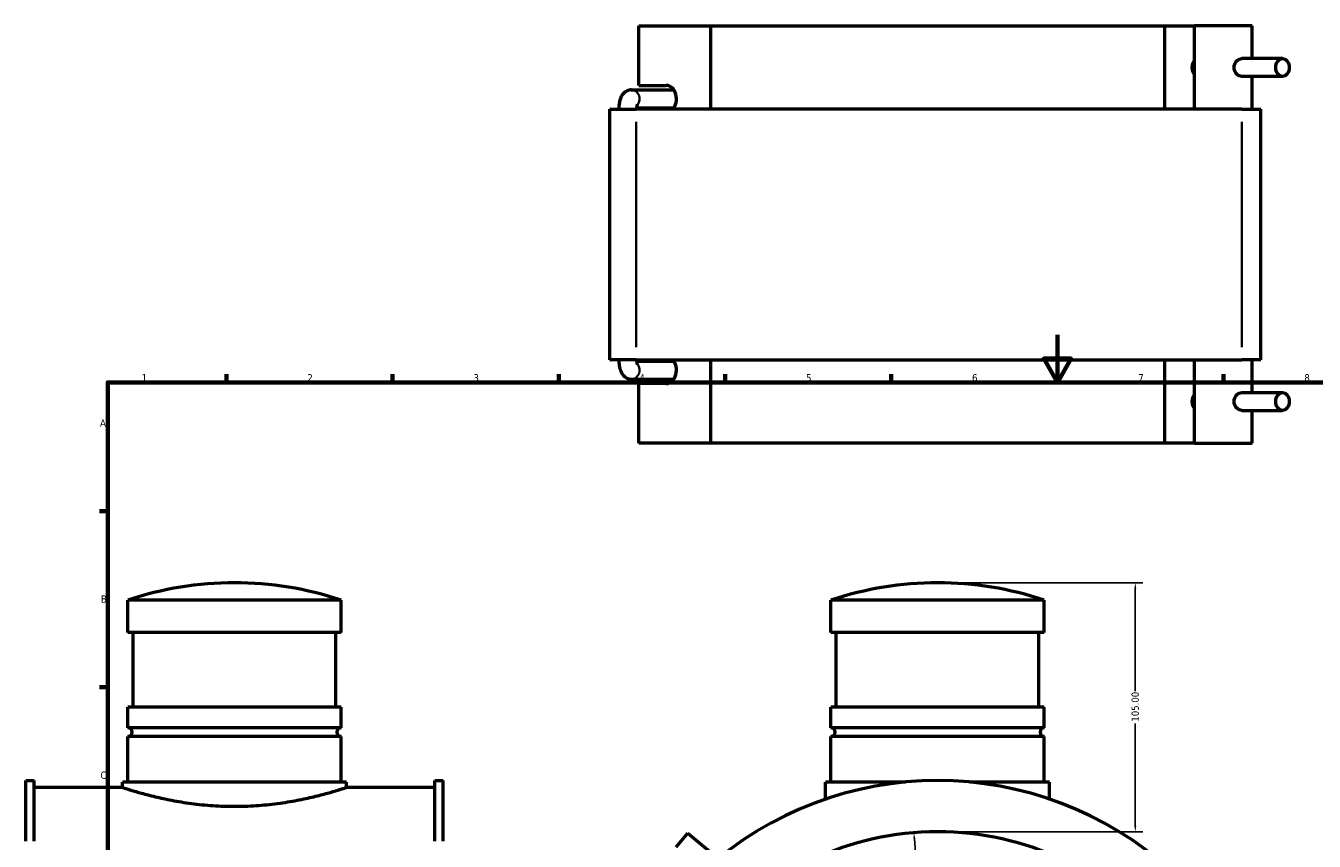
# Model space of a CAD drawing. Header units: millimetres. Extents: x -15 to 1036, y -66 to 873.
# Tile 2 of 4: x -15 to 529, y 381 to 724. Entities that reach past the tile are written whole.
import ezdxf

# ---------------------------------------------------------------- set-up
doc = ezdxf.new("R2010")
doc.units = ezdxf.units.MM
for name, color, linetype, lineweight in [('Border (ANSI)', 7, 'Continuous', 70), ('Dimension (ANSI)', 7, 'Continuous', 25), ('Visible (ANSI)', 7, 'Continuous', 50), ('Visible Narrow (ANSI)', 7, 'Continuous', 35)]:
    doc.layers.add(name, color=color, linetype=linetype, lineweight=lineweight)
doc.styles.add('Note Text (ANSI)', font='tahoma.ttf')
doc.dimstyles.new('Default - mm (ANSI)', dxfattribs={"dimtxt": 3.048, "dimasz": 2.5, "dimexe": 3.175, "dimexo": 1.6002, "dimgap": 0.8, "dimtad": 0, "dimtoh": 1, "dimrnd": 1e-08, "dimzin": 4, "dimdsep": 46, "dimtxsty": 'Note Text (ANSI)', "dimcen": 0.09, "dimdle": 10, "dimclrd": 256, "dimclre": 256, "dimclrt": 256, "dimadec": 1, "dimazin": 1, "dimtfac": 1, "dimtofl": 0, "dimtmove": 0, "dimatfit": 3, "dimfxl": 1, "dimtolj": 1, "dimtzin": 4, "dimlwd": -1, "dimlwe": -1, "dimarcsym": 0})

# ---------------------------------------------------------------- blocks, each defined once
blk = doc.blocks.new('Borders Default Border')
at = {"layer": 'Border (ANSI)'}
for p, q in [((70.08, 574), (70.08, 577.45)), ((140.17, 574), (140.17, 577.45)), ((210.25, 574), (210.25, 577.45)), ((280.33, 574), (280.33, 577.45)), ((350.42, 574), (350.42, 577.45)), ((490.58, 574), (490.58, 577.45)), ((20, 519.75), (16.55, 519.75)), ((20, 445.5), (16.55, 445.5))]:
    blk.add_line(p, q, dxfattribs=at)
at = {"layer": 'Border (ANSI)', "flags": 128}
for points in [[(420.5, 594), (420.5, 574), (414.73, 584), (426.27, 584), (420.5, 574)], [(20, 20), (20, 574), (821, 574), (821, 20), (20, 20)]]:
    blk.add_lwpolyline(points, dxfattribs=at)
at = {"layer": 'Border (ANSI)', "char_height": 3.05, "attachment_point": 7, "style": 'Note Text (ANSI)'}
for s, insert in [('1', (34.35, 574.4)), ('2', (104.2, 574.4)), ('3', (174.26, 574.34)), ('4', (244.23, 574.4)), ('5', (314.48, 574.34)), ('6', (384.49, 574.34)), ('7', (454.6, 574.4)), ('8', (524.63, 574.33)), ('A', (16.78, 555.35)), ('B', (17.15, 481.1)), ('C', (16.95, 406.8))]:
    blk.add_mtext(s, dxfattribs=dict(at, insert=insert))
blk = doc.blocks.new('*D6')
at = {"layer": 'Defpoints', "color": 0, "transparency": 16777216}
for p in [(359.96, 384.08), (379.97, 134.88)]:
    blk.add_point(p, dxfattribs=at)
at = {"layer": 'Dimension (ANSI)', "transparency": 16777216}
for p, q in [((369.78, 261.75), (360.16, 381.58)), ((366.56, 261.75), (369.78, 261.75))]:
    blk.add_line(p, q, dxfattribs=at)
blk.add_solid([(360.57, 381.62), (359.74, 381.55), (359.96, 384.08)], dxfattribs=at)
at = {"layer": 'Dimension (ANSI)', "transparency": 16777216, "insert": (350.08, 263.39), "char_height": 3.048, "attachment_point": 1, "style": 'Note Text (ANSI)'}
blk.add_mtext('\\A1;∅250.00', dxfattribs=at)
blk = doc.blocks.new('*D7')
at = {"layer": 'Defpoints', "color": 0, "transparency": 16777216}
for p in [(369.96, 489.48), (453.33, 489.48), (369.96, 384.48)]:
    blk.add_point(p, dxfattribs=at)
at = {"layer": 'Dimension (ANSI)', "transparency": 16777216}
for p, q in [((371.57, 489.48), (456.51, 489.48)), ((453.33, 486.98), (453.33, 443.82)), ((453.33, 386.98), (453.33, 430.14)), ((371.57, 384.48), (456.51, 384.48))]:
    blk.add_line(p, q, dxfattribs=at)
for points in [[(452.91, 486.98), (453.75, 486.98), (453.33, 489.48)], [(452.91, 386.98), (453.75, 386.98), (453.33, 384.48)]]:
    blk.add_solid(points, dxfattribs=at)
at = {"layer": 'Dimension (ANSI)', "transparency": 16777216, "insert": (451.74, 430.94), "char_height": 3.048, "attachment_point": 1, "rotation": 90, "style": 'Note Text (ANSI)'}
blk.add_mtext('\\A1;105.00', dxfattribs=at)

msp = doc.modelspace()

# ---------------------------------------------------------------- linework, layer by layer
at = {"layer": 'Visible (ANSI)'}
for p, q in [((243.9649, 724.3323), (274.2094, 724.3323)), ((243.9649, 699.1573), (243.9649, 724.3323)), ((274.2094, 724.3323), (274.2094, 689.1323)), ((274.2094, 724.3323), (465.7205, 724.3323)), ((465.7205, 724.3323), (478.322, 724.3323)), ((465.7205, 689.1323), (465.7205, 724.3323)), ((502.5527, 724.3323), (478.322, 724.3323)), ((478.322, 689.1323), (478.322, 724.3323)), ((502.5527, 710.4823), (502.5527, 724.3323)), ((515.4067, 710.4823), (498.225, 710.4823)), ((515.4067, 702.9823), (498.225, 702.9823)), ((502.5527, 689.1323), (502.5527, 702.9823)), ((240.788, 697.2823), (258.7488, 697.2823)), ((243.9649, 699.1573), (255.537, 699.1573)), ((231.8755, 689.1323), (231.7831, 689.1323)), ((231.7831, 583.5323), (231.7831, 689.1323)), ((231.8755, 689.1323), (242.8004, 689.1323)), ((498.2053, 689.1323), (242.8004, 689.1323)), ((243.0566, 689.7823), (258.7488, 689.7823)), ((498.2053, 689.1323), (506.2399, 689.1323)), ((506.3027, 689.1323), (506.2399, 689.1323)), ((506.3027, 583.5323), (506.3027, 689.1323)), ((231.7831, 583.5323), (231.8755, 583.5323)), ((242.8004, 583.5323), (231.8755, 583.5323)), ((242.8004, 583.5323), (498.2053, 583.5323)), ((243.0566, 582.8823), (258.7488, 582.8823)), ((274.2094, 583.5323), (274.2094, 548.3323)), ((465.7205, 548.3323), (465.7205, 583.5323)), ((478.322, 548.3323), (478.322, 583.5323)), ((506.2399, 583.5323), (498.2053, 583.5323)), ((502.5527, 569.6823), (502.5527, 583.5323)), ((506.2399, 583.5323), (506.3027, 583.5323)), ((240.788, 575.3823), (258.7488, 575.3823)), ((255.537, 573.5073), (243.9649, 573.5073)), ((243.9649, 548.3323), (243.9649, 573.5073)), ((498.225, 569.6823), (515.4067, 569.6823)), ((498.225, 562.1823), (515.4067, 562.1823)), ((502.5527, 548.3323), (502.5527, 562.1823)), ((274.2094, 548.3323), (243.9649, 548.3323)), ((465.7205, 548.3323), (274.2094, 548.3323)), ((478.322, 548.3323), (465.7205, 548.3323)), ((478.322, 548.3323), (502.5527, 548.3323)), ((118.4585, 482.1274), (28.4585, 482.1274)), ((28.4585, 468.4774), (28.4585, 482.1274)), ((118.4585, 468.4774), (118.4585, 482.1274)), ((414.9649, 482.1274), (324.9649, 482.1274)), ((324.9649, 468.4774), (324.9649, 482.1274)), ((414.9649, 468.4774), (414.9649, 482.1274)), ((118.4585, 468.4774), (28.4585, 468.4774)), ((30.7085, 436.9774), (30.7085, 468.4774)), ((116.2085, 436.9774), (116.2085, 468.4774)), ((414.9649, 468.4774), (324.9649, 468.4774)), ((327.2149, 436.9774), (327.2149, 468.4774)), ((412.7149, 436.9774), (412.7149, 468.4774)), ((118.4585, 436.9774), (28.4585, 436.9774)), ((28.4585, 428.2774), (28.4585, 436.9774)), ((118.4585, 428.2774), (118.4585, 436.9774)), ((414.9649, 436.9774), (324.9649, 436.9774)), ((324.9649, 428.2774), (324.9649, 436.9774)), ((414.9649, 428.2774), (414.9649, 436.9774)), ((118.4585, 428.2774), (28.4585, 428.2774)), ((118.4585, 424.6774), (28.4585, 424.6774)), ((28.4585, 405.4774), (28.4585, 424.6774)), ((118.4585, 405.4774), (118.4585, 424.6774)), ((414.9649, 428.2774), (324.9649, 428.2774)), ((414.9649, 424.6774), (324.9649, 424.6774)), ((324.9649, 405.4774), (324.9649, 424.6774)), ((414.9649, 405.4774), (414.9649, 424.6774)), ((-14.5415, 380.5248), (-14.5415, 406.1024)), ((-14.5415, 406.1024), (-11.0215, 406.1024)), ((-11.0215, 380.5248), (-11.0215, 406.1024)), ((26.2085, 403.2274), (-11.0215, 403.2274)), ((120.7085, 405.4774), (26.2085, 405.4774)), ((26.2085, 403.2274), (26.2085, 405.4774)), ((120.7085, 403.2274), (120.7085, 405.4774)), ((157.9385, 403.2274), (120.7085, 403.2274)), ((157.9385, 380.5248), (157.9385, 406.1024)), ((157.9385, 406.1024), (161.4585, 406.1024)), ((161.4585, 380.5248), (161.4585, 406.1024)), ((356.4412, 405.4774), (322.7149, 405.4774)), ((322.7149, 398.2806), (322.7149, 405.4774)), ((417.2149, 405.4774), (383.4886, 405.4774)), ((417.2149, 398.2806), (417.2149, 405.4774)), ((259.7664, 378.0531), (264.7099, 383.9445)), ((264.7099, 383.9445), (276.4927, 374.0575))]:
    msp.add_line(p, q, dxfattribs=at)
for centre, radius, start, end in [((73.4585, 348.0473), 141.4301, 71.447204, 108.552796), ((369.9649, 348.0473), 141.4301, 71.447204, 108.552796), ((28.4585, 426.4774), 1.8, 270, 90), ((118.4585, 426.4774), 1.8, 90, 270), ((324.9649, 426.4774), 1.8, 270, 90), ((414.9649, 426.4774), 1.8, 90, 270), ((369.9649, 259.4774), 146.625, 47.839721, 132.160279), ((369.9649, 259.4774), 125, 40, 140)]:
    msp.add_arc(centre, radius, start, end, dxfattribs=at)
for centre, major_axis, start_param, end_param in [((480.0534, 706.7323), (0, 3.75), 0.64689227, 2.49470038), ((255.537, 693.5323), (0, 5.625), 3.81416413, 6.28318531), ((255.537, 579.1323), (0, -5.625), 0, 2.46902117), ((480.0534, 565.9323), (0, 3.75), 0.64689227, 2.49470038)]:
    msp.add_ellipse(centre, major_axis=major_axis, ratio=0.76604444, start_param=start_param, end_param=end_param, dxfattribs=at)
for centre in [(515.4067, 706.7323), (515.4067, 565.9323)]:
    msp.add_ellipse(centre, major_axis=(0, 3.75), ratio=0.76604444, dxfattribs=at)
for points, knots in [([(494.9699, 706.7323), (494.9699, 707.2066), (495.0638, 707.7103), (495.4312, 708.6332), (495.7034, 709.0527), (496.3063, 709.7151), (496.6782, 710.0032), (497.4562, 710.3869), (497.8617, 710.4823), (498.225, 710.4823)], [0, 0, 0, 0, 0.142296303, 0.142296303, 0.284592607, 0.284592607, 0.426840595, 0.426840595, 0.569088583, 0.569088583, 0.569088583, 0.569088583]), ([(498.225, 702.9823), (497.8617, 702.9823), (497.4562, 703.0777), (496.6782, 703.4614), (496.3063, 703.7495), (495.7034, 704.4119), (495.4312, 704.8315), (495.0638, 705.7544), (494.9699, 706.258), (494.9699, 706.7323)], [1.70726575, 1.70726575, 1.70726575, 1.70726575, 1.849513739, 1.849513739, 1.991761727, 1.991761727, 2.13405803, 2.13405803, 2.276354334, 2.276354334, 2.276354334, 2.276354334]), ([(240.788, 697.2823), (240.3087, 697.2823), (239.8324, 697.1973), (238.9509, 696.8988), (238.5577, 696.6792), (237.8159, 696.1443), (237.5082, 695.822), (236.8757, 695.0281), (236.6299, 694.5667), (236.1864, 693.5578), (236.0192, 693.0091), (235.7585, 691.8838), (235.6683, 691.3084), (235.5586, 690.1976), (235.5331, 689.6651), (235.5331, 689.1323)], [6.28318531, 6.28318531, 6.28318531, 6.28318531, 6.3984918, 6.3984918, 6.52498317, 6.52498317, 6.68870312, 6.68870312, 6.9444177, 6.9444177, 7.25857696, 7.25857696, 7.57273623, 7.57273623, 7.85398163, 7.85398163, 7.85398163, 7.85398163]), ([(243.2971, 691.0965), (243.2971, 691.0965), (243.2905, 691.0817), (243.268, 691.0196), (243.2498, 690.9639), (243.2071, 690.808), (243.182, 690.7015), (243.1309, 690.4356), (243.1055, 690.27), (243.0625, 689.8895), (243.0463, 689.6708), (243.0349, 689.3428), (243.0331, 689.2376), (243.0331, 689.1323)], [6.932296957, 6.932296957, 6.932296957, 6.932296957, 7.039545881, 7.039545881, 7.178579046, 7.178579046, 7.342376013, 7.342376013, 7.534930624, 7.534930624, 7.752694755, 7.752694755, 7.853981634, 7.853981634, 7.853981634, 7.853981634]), ([(235.5331, 583.5323), (235.5331, 582.9372), (235.5648, 582.3425), (235.6946, 581.1745), (235.7919, 580.6021), (236.0704, 579.4814), (236.2475, 578.9342), (236.7736, 577.8167), (237.1065, 577.2309), (238.1382, 576.2508), (238.6786, 575.8612), (239.8202, 575.4696), (240.3026, 575.3823), (240.788, 575.3823)], [1.57079633, 1.57079633, 1.57079633, 1.57079633, 1.88495559, 1.88495559, 2.19911486, 2.19911486, 2.51327412, 2.51327412, 2.82743339, 2.82743339, 3.02480048, 3.02480048, 3.14159265, 3.14159265, 3.14159265, 3.14159265]), ([(243.0331, 583.5323), (243.0331, 583.2896), (243.043, 583.0467), (243.0796, 582.5973), (243.1057, 582.3897), (243.1636, 582.0469), (243.1946, 581.9062), (243.2473, 581.7075), (243.2698, 581.6394), (243.2919, 581.5799), (243.2971, 581.5682), (243.2971, 581.5682)], [1.570796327, 1.570796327, 1.570796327, 1.570796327, 1.804425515, 1.804425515, 2.029600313, 2.029600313, 2.23018567, 2.23018567, 2.396944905, 2.396944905, 2.492481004, 2.492481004, 2.492481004, 2.492481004]), ([(498.225, 562.1823), (497.8617, 562.1823), (497.4562, 562.2777), (496.6782, 562.6614), (496.3063, 562.9495), (495.7034, 563.6119), (495.4312, 564.0315), (495.0638, 564.9544), (494.9699, 565.458), (494.9699, 566.4066), (495.0638, 566.9103), (495.4312, 567.8332), (495.7034, 568.2527), (496.3063, 568.9151), (496.6782, 569.2032), (497.4562, 569.5869), (497.8617, 569.6823), (498.225, 569.6823)], [0.56908858, 0.56908858, 0.56908858, 0.56908858, 0.71133657, 0.71133657, 0.85358456, 0.85358456, 0.99588086, 0.99588086, 1.13817717, 1.13817717, 1.28047347, 1.28047347, 1.42276977, 1.42276977, 1.56501776, 1.56501776, 1.70726575, 1.70726575, 1.70726575, 1.70726575]), ([(26.2085, 403.2274), (26.2085, 403.2274), (26.4969, 403.1317), (27.7037, 402.7418), (28.6217, 402.4477), (31.0398, 401.7079), (32.5417, 401.2621), (36.0033, 400.3022), (37.9631, 399.7889), (42.1333, 398.7924), (44.4899, 398.2733), (49.6275, 397.2927), (52.4085, 396.832), (58.2217, 396.062), (61.259, 395.7528), (67.3817, 395.3416), (70.4673, 395.24), (73.4585, 395.24)], [21.53225929, 21.53225929, 21.53225929, 21.53225929, 22.42924061, 22.42924061, 23.32622193, 23.32622193, 24.22320325, 24.22320325, 25.12018458, 25.12018458, 26.01755819, 26.01755819, 26.91493181, 26.91493181, 27.81230543, 27.81230543, 28.70967905, 28.70967905, 28.70967905, 28.70967905]), ([(73.4585, 395.24), (76.4498, 395.24), (79.5353, 395.3416), (85.6581, 395.7528), (88.6954, 396.062), (94.5086, 396.832), (97.2896, 397.2927), (102.4272, 398.2733), (104.7838, 398.7924), (108.954, 399.7889), (110.9138, 400.3022), (114.3754, 401.2621), (115.8773, 401.7079), (118.2954, 402.4477), (119.2134, 402.7418), (120.4202, 403.1317), (120.7085, 403.2274), (120.7085, 403.2274)], [0, 0, 0, 0, 0.89737362, 0.89737362, 1.79474724, 1.79474724, 2.69212086, 2.69212086, 3.58949447, 3.58949447, 4.4864758, 4.4864758, 5.38345712, 5.38345712, 6.28043844, 6.28043844, 7.17741976, 7.17741976, 7.17741976, 7.17741976])]:
    msp.add_open_spline(points, degree=3, knots=knots, dxfattribs=at)
at = {"layer": 'Visible Narrow (ANSI)'}
for p, q in [((231.8755, 588.8123), (231.8755, 683.8523)), ((242.8004, 588.8123), (242.8004, 683.8523)), ((498.2053, 588.8123), (498.2053, 683.8523)), ((506.2399, 588.8123), (506.2399, 683.8523))]:
    msp.add_line(p, q, dxfattribs=at)
for centre, major_axis, start_param, end_param in [((240.788, 693.5323), (0, 3.75), 4.01779039, 6.163954), ((240.788, 579.1323), (0, -3.75), 0.11923131, 2.26539492)]:
    msp.add_ellipse(centre, major_axis=major_axis, ratio=0.93969262, start_param=start_param, end_param=end_param, dxfattribs=at)

# ---------------------------------------------------------------- block references
msp.add_blockref('Borders Default Border', (0, 0))

# ---------------------------------------------------------------- dimensions: what is measured, and where the dimension line sits
at = {"layer": 'Dimension (ANSI)'}
dim = msp.add_linear_dim(base=(453.3307, 489.4774), p1=(369.9649, 384.4774), p2=(369.9649, 489.4774), angle=90, dimstyle='Default - mm (ANSI)', override={"dimtoh": 0, "dimdec": 2, "dimtp": 0, "dimtm": 0, "dimtdec": 2, "dimatfit": 1}, dxfattribs=at)
dim.commit()
dim.dimension.update_dxf_attribs({"geometry": '*D7', "text_midpoint": (453.3307, 436.9774), "dimtype": 160})
dim = msp.add_diameter_dim_2p(p1=(379.9713, 134.8785), p2=(359.9585, 384.0762), dimstyle='Default - mm (ANSI)', override={"dimtih": 1, "dimdec": 2, "dimlfac": 1, "dimtp": 0, "dimtm": 0, "dimtdec": 2}, dxfattribs=at)
dim.commit()
dim.dimension.update_dxf_attribs({"geometry": '*D6', "text_midpoint": (357.9215, 261.7516), "dimtype": 163})

doc.saveas('drawing.dxf')
